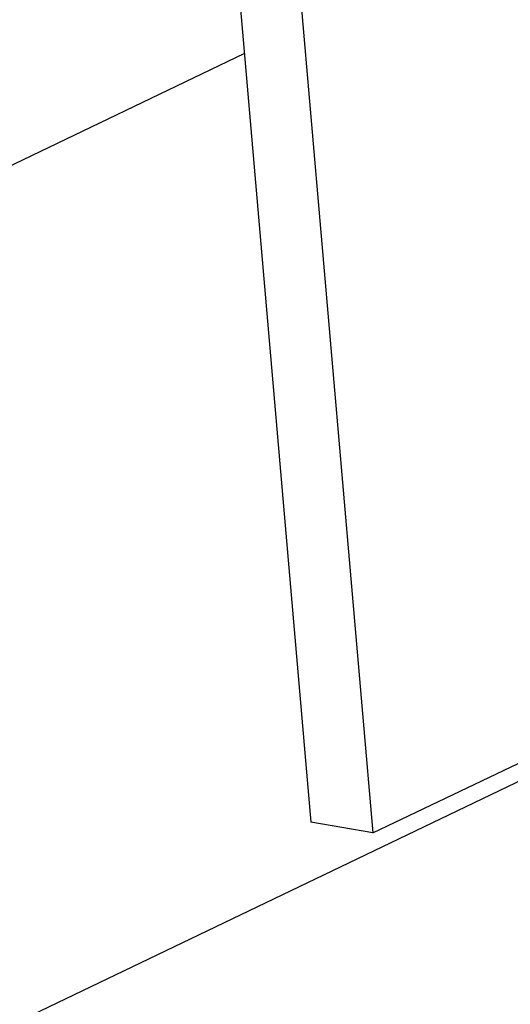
# Model space of a CAD drawing. Header units: millimetres. Extents: x -24622 to 2314, y -1603 to 2287.
# Tile 104 of 197: x -1948.52 to -1942.34, y 847.07 to 859.48. Entities that reach past the tile are written whole.
import ezdxf

# ---------------------------------------------------------------- set-up
doc = ezdxf.new("R2010")
doc.units = ezdxf.units.MM

msp = doc.modelspace()

# ---------------------------------------------------------------- linework, layer by layer
at = {"color": 7, "linetype": 'Continuous'}
for p, q in [((-1947.302, 877.725), (-1944.853, 849.369)), ((-1946.521, 877.588), (-1944.072, 849.233)), ((-1945.689, 859.054), (-1953.461, 855.322)), ((-1944.072, 849.233), (-1937.768, 852.254)), ((-1952.559, 844.927), (-1937.68, 852.071)), ((-1944.072, 849.233), (-1944.853, 849.369))]:
    msp.add_line(p, q, dxfattribs=at)

doc.saveas('drawing.dxf')
